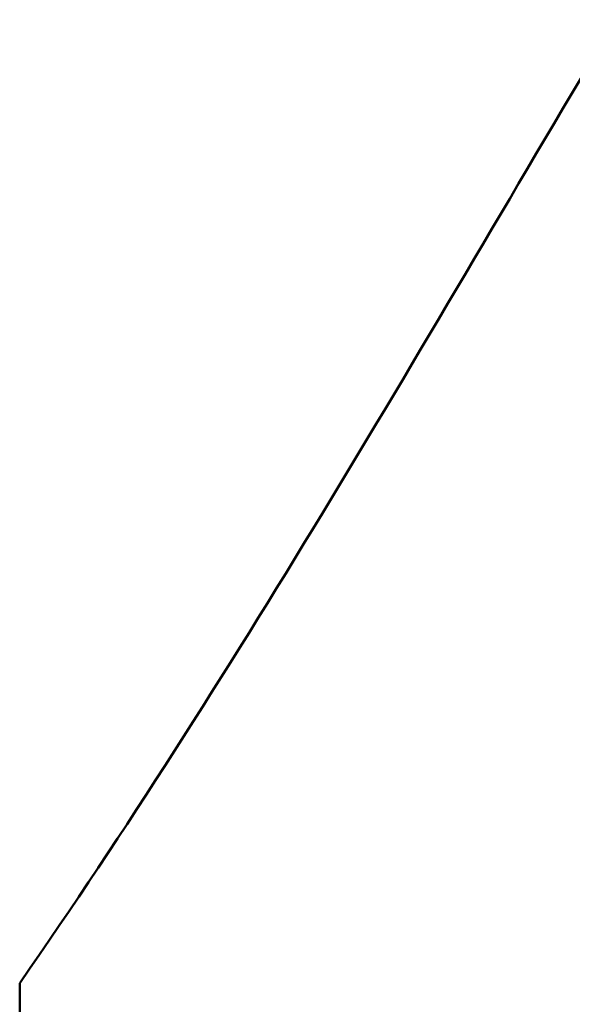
# Model space of a CAD drawing. Header units: millimetres. Extents: x 70 to 1011, y -602 to 1647.
# Tile 85 of 93: x 236.62 to 239.43, y 1440.4 to 1445.4. Entities that reach past the tile are written whole.
import ezdxf

# ---------------------------------------------------------------- set-up
doc = ezdxf.new("R2010")
doc.units = ezdxf.units.MM
doc.header["$LTSCALE"] = 0.75
doc.layers.add('Visible', color=7, linetype='Continuous', lineweight=50)
doc.layers.add('Visible Narrow', color=7, linetype='Continuous', lineweight=25)

msp = doc.modelspace()

# ---------------------------------------------------------------- linework, layer by layer
at = {"layer": 'Visible', "extrusion": (0, -2.966e-13, -1)}
msp.add_arc((-205.1236, 1421.3352, 789.5448), 128, 98.774084, 244.468095, dxfattribs=at)
at = {"layer": 'Visible', "extrusion": (-1, 1e-16, 0)}
msp.add_arc((-1437.3527, 286.9612, -236.6236), 3.152, 0, 180, dxfattribs=at)
at = {"layer": 'Visible', "extrusion": (2.4345e-12, -1.6953e-12, -1)}
msp.add_open_spline([(236.6236, 1440.5047, 286.9612), (237.7046, 1442.0571, 286.9612), (238.6456, 1443.7032, 286.9612), (239.6104, 1445.3304, 286.9612)], degree=3, dxfattribs=at)
at = {"layer": 'Visible Narrow', "extrusion": (0, -2.966e-13, -1)}
for centre, radius, start, end in [((-205.1236, 1421.3352, 759.9777), 76.2463, 108.103986, 236.985677), ((-205.1236, 1421.3352, 756.6467), 70.0913, 110.20608, 236.191723)]:
    msp.add_arc(centre, radius, start, end, dxfattribs=at)

doc.saveas('drawing.dxf')
